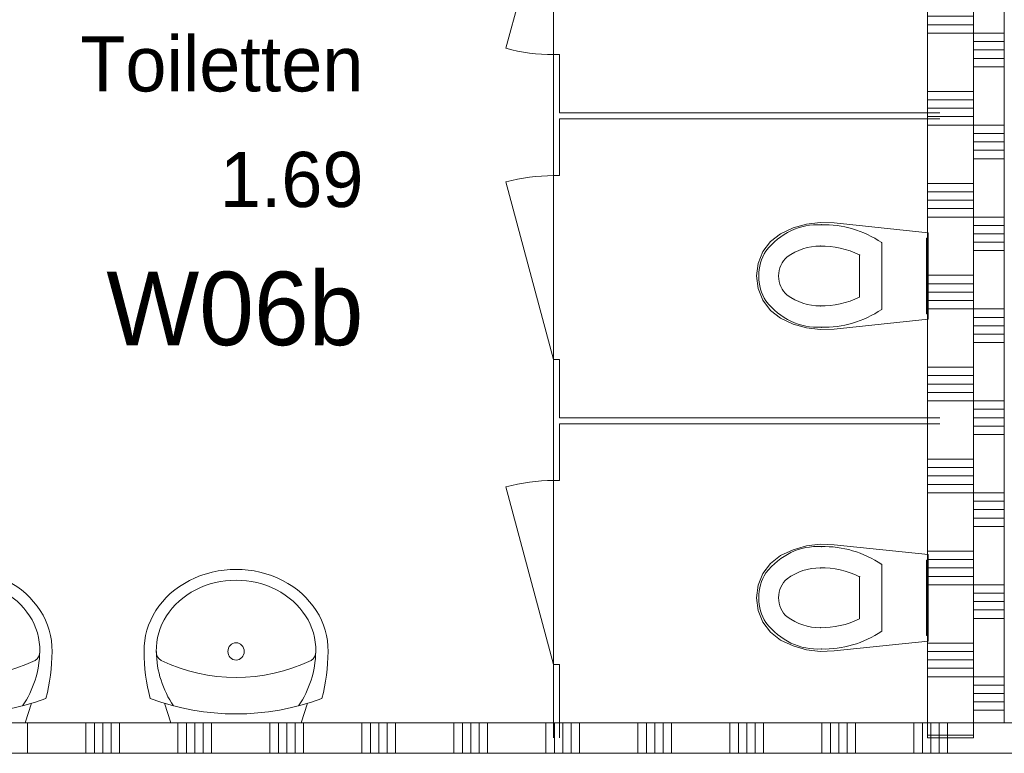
# Model space of a CAD drawing. Header units: millimetres. Extents: x -850 to 154668, y -25041 to 71030.
# Tile 62 of 211: x 53674 to 56885, y 17150 to 19544. Entities that reach past the tile are written whole.
import ezdxf
from ezdxf.enums import TextEntityAlignment as Align

# ---------------------------------------------------------------- set-up
doc = ezdxf.new("R2010")
doc.units = ezdxf.units.MM
doc.header["$MEASUREMENT"] = 0
for name, color, linetype in [('New_# trashcan', 7, 'Continuous'), ('New_# trashcan Laagscheidingslijnen', 7, 'Continuous'), ('New_22 NC Binnenwanden', 7, 'Continuous'), ('New_22 NC Binnenwanden Doorsnede-arcering', 7, 'Continuous'), ('New_72 Vaste Inrichting', 7, 'Continuous'), ('New_72 Vaste Inrichting Deuren', 7, 'Continuous'), ('New_74 Sanitair', 7, 'Continuous'), ('New_Z Ruimtefuncties', 7, 'Continuous'), ('New_Z Ruimtefuncties Zone omranding', 7, 'Continuous'), ('New_Z Ruimtefuncties Zone tekst', 7, 'Continuous')]:
    doc.layers.add(name, color=color, linetype=linetype)
doc.styles.add('GENERATED_STYLE_1', font='txt')
doc.styles.add('GENERATED_STYLE_2', font='txt')

# ---------------------------------------------------------------- blocks, each defined once
blk = doc.blocks.new('Toilet 22')
at = {"layer": 'New_74 Sanitair', "color": 1, "linetype": 'Continuous', "lineweight": 0}
for p, q in [((-141, 0), (-173.3, -306.6)), ((141, 0), (-141, 0)), ((123, 0), (-123, 0)), ((-123, 0), (-123, -5)), ((123, -5), (123, 0)), ((173.3, -306.6), (141, 0)), ((-123, -5), (123, -5)), ((0, -151.4), (-108.9, -151.4)), ((108.9, -151.4), (0, -151.4)), ((0, -223.6), (-68.8, -223.6)), ((68.8, -223.6), (0, -223.6)), ((-173.3, -306.6), (-174.9, -351.8)), ((174.9, -351.8), (173.3, -306.6)), ((-174.9, -351.8), (-169.4, -396.7)), ((169.4, -396.7), (174.9, -351.8)), ((-169.4, -396.7), (-157, -440.3)), ((157, -440.3), (169.4, -396.7)), ((-157, -440.3), (-138, -481.3)), ((138, -481.3), (157, -440.3)), ((-138, -481.3), (-112.4, -513.9)), ((62.1, -459.7), (62.1, -459.7)), ((112.4, -513.9), (138, -481.3)), ((0, -487.5), (0, -487.5)), ((-112.4, -513.9), (-79.4, -538.8)), ((-79.4, -538.8), (-41, -554.6)), ((41, -554.6), (79.4, -538.8)), ((79.4, -538.8), (112.4, -513.9)), ((81.1, -529), (81.1, -529)), ((-41, -554.6), (0, -560)), ((0, -552.4), (0, -552.4)), ((0, -560), (41, -554.6))]:
    blk.add_line(p, q, dxfattribs=at)
for centre, major_axis, start_param, end_param in [((258.1, -339.4), (425.3, 0), 2.612188, 3.165208), ((-258.1, -339.4), (425.3, 0), 6.259569, 6.81259), ((264.5, -347.9), (362.2, 0), 2.738768, 3.154495), ((-264.5, -347.9), (362.2, 0), 6.270283, 6.68601), ((89.5, -360.8), (256.9, 0), 3.085861, 3.98645), ((134.9, -351.4), (232.6, 0), 3.144841, 3.702507), ((-134.9, -351.4), (232.6, 0), 5.722271, 6.279937), ((-89.5, -360.8), (256.9, 0), 5.438328, 6.338917), ((0.8, -419), (78.2, 0), 3.778693, 4.701998), ((-0.8, -419), (78.2, 0), 4.72278, 5.646085), ((0.8, -431.2), (138.5, 0), 4.079884, 4.706528), ((-0.8, -431.2), (138.5, 0), 4.71825, 5.344894)]:
    blk.add_ellipse(centre, major_axis=major_axis, ratio=0.875546, start_param=start_param, end_param=end_param, dxfattribs=at)
for p in [(108.9, -151.4), (68.8, -223.6), (-167, -348.2), (-97.7, -352), (97.7, -352), (167, -348.2), (-62.1, -459.7), (-81.1, -529)]:
    blk.add_point(p, dxfattribs=at)
blk = doc.blocks.new('Wasbak 2 22 KM')
at = {"layer": 'New_74 Sanitair', "color": 1, "linetype": 'Continuous', "lineweight": 0}
for p, q in [((-212.2, 0), (-233.1, -63.4)), ((212.2, 0), (-212.2, 0)), ((212.2, 0), (233.1, -63.4))]:
    blk.add_line(p, q, dxfattribs=at)
for centre, major_axis, ratio, start_param, end_param in [((0, -1041.4), (0, 1013), 0.882121, 5.964482, 6.601889), ((0, -238.1), (0, 294.7), 0.882121, 0.900825, 1.551564), ((0, -238.1), (0, 294.7), 0.882121, 4.731621, 5.38236), ((166.6, -232.4), (0, 528.9), 0.882121, 1.277244, 1.570796), ((-166.6, -232.4), (0, 528.9), 0.882121, 4.712389, 5.005942), ((0, -869.9), (0, 722.5), 0.882121, 5.889409, 6.676962), ((-230, -232.4), (0, 34), 0.882121, 0.507228, 1.570796), ((230, -232.4), (0, 34), 0.882121, 4.712389, 5.775958), ((0, -236.8), (300, 0), 0.877396, 3.124925, 6.299853), ((0, -236.8), (260, 0), 0.877396, 3.122361, 6.302417)]:
    blk.add_ellipse(centre, major_axis=major_axis, ratio=ratio, start_param=start_param, end_param=end_param, dxfattribs=at)
blk.add_ellipse((0, -232.4), major_axis=(0, 28.2), ratio=0.946667, dxfattribs=at)
blk = doc.blocks.new('D1 22_8')
at = {"layer": 'New_72 Vaste Inrichting Deuren', "color": 1, "linetype": 'Continuous', "lineweight": 0}
for q in [(-279.6, 155.3), (-300, 0)]:
    blk.add_line((300, 0), q, dxfattribs=at)
at = {"layer": 'New_72 Vaste Inrichting Deuren', "color": 9, "linetype": 'Continuous', "lineweight": 0}
for p, q in [((-300, -0.1), (-300, -20)), ((300, -0.1), (300, -20))]:
    blk.add_line(p, q, dxfattribs=at)
at = {"layer": 'New_72 Vaste Inrichting Deuren', "color": 1, "linetype": 'Continuous', "lineweight": 0}
blk.add_arc((300, 0), 600, 165, 180, dxfattribs=at)
blk = doc.blocks.new('Wall_454_2', base_point=(55425, 21210))
at = {"layer": 'New_# trashcan Laagscheidingslijnen', "color": 9, "linetype": 'Continuous', "lineweight": 0}
for p, q in [((55415, 21199.9), (55415, 21099.9)), ((55435, 21099.9), (55435, 21199.9)), ((55415, 17300), (55415, 17200)), ((55435, 17200), (55435, 17300))]:
    blk.add_line(p, q, dxfattribs=at)
at = {"layer": 'New_72 Vaste Inrichting', "color": 9, "linetype": 'Continuous', "lineweight": 0}
for p, q in [((55415.1, 21025), (55435, 21025)), ((55415.1, 20425), (55435, 20425)), ((55415.1, 20030), (55435, 20030)), ((55415.1, 19430), (55435, 19430)), ((55415.1, 19035), (55435, 19035)), ((55415.1, 18435), (55435, 18435)), ((55415.1, 18040), (55435, 18040)), ((55415.1, 17440), (55435, 17440))]:
    blk.add_line(p, q, dxfattribs=at)
at = {"layer": 'New_72 Vaste Inrichting', "color": 9, "linetype": 'Continuous', "lineweight": 0, "flags": 128}
for points in [[(55415, 21210), (55415, 21199.9)], [(55415, 21210), (55435, 21210)], [(55435, 21199.9), (55435, 21210)], [(55415, 21099.9), (55415, 21025)], [(55435, 21025), (55435, 21099.9)], [(55415, 20425), (55415, 20030)], [(55435, 20235), (55435, 20425)], [(55435, 20030), (55435, 20215)], [(55415, 19430), (55415, 19035)], [(55435, 19240), (55435, 19430)], [(55435, 19035), (55435, 19220)], [(55415, 18435), (55415, 18040)], [(55435, 18245), (55435, 18435)], [(55435, 18040), (55435, 18225)], [(55415, 17440), (55415, 17300)], [(55435, 17300), (55435, 17440)]]:
    blk.add_lwpolyline(points, dxfattribs=at)
at = {"layer": 'New_72 Vaste Inrichting Deuren', "color": 1, "linetype": 'Continuous', "lineweight": 0, "zscale": 1000, "rotation": 90}
for p in [(55415, 20725), (55415, 19730)]:
    blk.add_blockref('D1 22_8', p, dxfattribs=at)
at = {"layer": 'New_72 Vaste Inrichting Deuren', "color": 1, "linetype": 'Continuous', "lineweight": 0, "xscale": -1, "zscale": 1000, "rotation": 90}
for p in [(55415, 18735), (55415, 17740)]:
    blk.add_blockref('D1 22_8', p, dxfattribs=at)
blk = doc.blocks.new('Wall_455_2', base_point=(55425, 19230))
at = {"layer": 'New_# trashcan Laagscheidingslijnen', "color": 9, "linetype": 'Continuous', "lineweight": 0}
for p, q in [((56674.4, 19240), (56574.4, 19240)), ((56574.4, 19220), (56674.4, 19220))]:
    blk.add_line(p, q, dxfattribs=at)
at = {"layer": 'New_72 Vaste Inrichting', "color": 9, "linetype": 'Continuous', "lineweight": 0, "flags": 128}
for points in [[(56574.4, 19240), (55435, 19240)], [(56785, 19220), (56785, 19240)], [(55435, 19220), (56574.4, 19220)]]:
    blk.add_lwpolyline(points, dxfattribs=at)
blk = doc.blocks.new('Wall_456_2', base_point=(55425, 18235))
at = {"layer": 'New_# trashcan Laagscheidingslijnen', "color": 9, "linetype": 'Continuous', "lineweight": 0}
for p, q in [((56674.4, 18245), (56574.4, 18245)), ((56574.4, 18225), (56674.4, 18225))]:
    blk.add_line(p, q, dxfattribs=at)
at = {"layer": 'New_72 Vaste Inrichting', "color": 9, "linetype": 'Continuous', "lineweight": 0, "flags": 128}
for points in [[(56574.4, 18245), (55435, 18245)], [(56785, 18225), (56785, 18245)], [(55435, 18225), (56574.4, 18225)]]:
    blk.add_lwpolyline(points, dxfattribs=at)
blk = doc.blocks.new('*X2395')
at = {"layer": 'New_22 NC Binnenwanden Doorsnede-arcering', "color": 254, "linetype": 'Continuous', "lineweight": 0, "true_color": 0xe9ebeb}
for p, q in [((56635, 20209.7), (56705.5, 20209.7)), ((56705.5, 20209.7), (56785, 20209.7)), ((56635, 20182.3), (56705.5, 20182.3)), ((56705.5, 20182.3), (56785, 20182.3)), ((56635, 20154.9), (56705.5, 20154.9)), ((56705.5, 20154.9), (56785, 20154.9)), ((56635, 20127.4), (56705.5, 20127.4)), ((56635, 20100), (56705.5, 20100)), ((56705.5, 20127.4), (56785, 20127.4)), ((56705.5, 20100), (56785, 20100)), ((56635, 19909.7), (56705.5, 19909.7)), ((56705.5, 19909.7), (56785, 19909.7)), ((56635, 19882.3), (56705.5, 19882.3)), ((56705.5, 19882.3), (56785, 19882.3)), ((56635, 19854.9), (56705.5, 19854.9)), ((56705.5, 19854.9), (56785, 19854.9)), ((56635, 19827.4), (56705.5, 19827.4)), ((56705.5, 19827.4), (56785, 19827.4)), ((56635, 19800), (56705.5, 19800)), ((56705.5, 19800), (56785, 19800)), ((56635, 19609.7), (56705.5, 19609.7)), ((56705.5, 19609.7), (56785, 19609.7)), ((56635, 19582.3), (56705.5, 19582.3)), ((56635, 19554.9), (56705.5, 19554.9)), ((56705.5, 19582.3), (56785, 19582.3)), ((56705.5, 19554.9), (56785, 19554.9)), ((56635, 19527.4), (56705.5, 19527.4)), ((56705.5, 19527.4), (56785, 19527.4)), ((56635, 19500), (56705.5, 19500)), ((56705.5, 19500), (56785, 19500)), ((56635, 19309.7), (56705.5, 19309.7)), ((56705.5, 19309.7), (56785, 19309.7)), ((56635, 19282.3), (56705.5, 19282.3)), ((56705.5, 19282.3), (56785, 19282.3)), ((56635, 19254.9), (56705.5, 19254.9)), ((56705.5, 19254.9), (56785, 19254.9)), ((56635, 19227.4), (56705.5, 19227.4)), ((56705.5, 19227.4), (56785, 19227.4)), ((56635, 19200), (56705.5, 19200)), ((56705.5, 19200), (56785, 19200)), ((56635, 19009.7), (56705.5, 19009.7)), ((56705.5, 19009.7), (56785, 19009.7)), ((56635, 18982.3), (56705.5, 18982.3)), ((56705.5, 18982.3), (56785, 18982.3)), ((56635, 18954.9), (56705.5, 18954.9)), ((56705.5, 18954.9), (56785, 18954.9)), ((56635, 18927.4), (56705.5, 18927.4)), ((56705.5, 18927.4), (56785, 18927.4)), ((56635, 18900), (56705.5, 18900)), ((56705.5, 18900), (56785, 18900)), ((56635, 18709.7), (56705.5, 18709.7)), ((56705.5, 18709.7), (56785, 18709.7)), ((56635, 18682.3), (56705.5, 18682.3)), ((56705.5, 18682.3), (56785, 18682.3)), ((56635, 18654.9), (56705.5, 18654.9)), ((56635, 18627.4), (56705.5, 18627.4)), ((56705.5, 18654.9), (56785, 18654.9)), ((56705.5, 18627.4), (56785, 18627.4)), ((56635, 18600), (56705.5, 18600)), ((56705.5, 18600), (56785, 18600)), ((56635, 18409.7), (56705.5, 18409.7)), ((56705.5, 18409.7), (56785, 18409.7)), ((56635, 18382.3), (56705.5, 18382.3)), ((56705.5, 18382.3), (56785, 18382.3)), ((56635, 18354.9), (56705.5, 18354.9)), ((56705.5, 18354.9), (56785, 18354.9)), ((56635, 18327.4), (56705.5, 18327.4)), ((56705.5, 18327.4), (56785, 18327.4)), ((56635, 18300), (56705.5, 18300)), ((56705.5, 18300), (56785, 18300)), ((56635, 18109.7), (56705.5, 18109.7)), ((56705.5, 18109.7), (56785, 18109.7)), ((56635, 18082.3), (56705.5, 18082.3)), ((56705.5, 18082.3), (56785, 18082.3)), ((56635, 18054.9), (56705.5, 18054.9)), ((56705.5, 18054.9), (56785, 18054.9)), ((56635, 18027.4), (56705.5, 18027.4)), ((56705.5, 18027.4), (56785, 18027.4)), ((56635, 18000), (56705.5, 18000)), ((56705.5, 18000), (56785, 18000)), ((56635, 17809.7), (56705.5, 17809.7)), ((56705.5, 17809.7), (56785, 17809.7)), ((56635, 17782.3), (56705.5, 17782.3)), ((56705.5, 17782.3), (56785, 17782.3)), ((56635, 17754.9), (56705.5, 17754.9)), ((56635, 17727.4), (56705.5, 17727.4)), ((56705.5, 17754.9), (56785, 17754.9)), ((56705.5, 17727.4), (56785, 17727.4)), ((56635, 17700), (56705.5, 17700)), ((56705.5, 17700), (56785, 17700)), ((56635, 17509.7), (56705.5, 17509.7)), ((56705.5, 17509.7), (56785, 17509.7)), ((56635, 17482.3), (56705.5, 17482.3)), ((56705.5, 17482.3), (56785, 17482.3)), ((56635, 17454.9), (56705.5, 17454.9)), ((56705.5, 17454.9), (56785, 17454.9)), ((56635, 17427.4), (56705.5, 17427.4)), ((56705.5, 17427.4), (56785, 17427.4)), ((56635, 17400), (56705.5, 17400)), ((56705.5, 17400), (56785, 17400)), ((56770.4, 17209.7), (56785, 17209.7))]:
    blk.add_line(p, q, dxfattribs=at)
blk = doc.blocks.new('*X2396')
at = {"layer": 'New_22 NC Binnenwanden Doorsnede-arcering', "color": 254, "linetype": 'Continuous', "lineweight": 0, "true_color": 0xe9ebeb}
for p, q in [((56635, 21109.7), (56705.5, 21109.7)), ((56705.5, 21109.7), (56785, 21109.7)), ((56635, 21082.3), (56705.5, 21082.3)), ((56705.5, 21082.3), (56785, 21082.3)), ((56635, 21054.9), (56705.5, 21054.9)), ((56705.5, 21054.9), (56785, 21054.9)), ((56635, 21027.4), (56705.5, 21027.4)), ((56635, 21000), (56705.5, 21000)), ((56705.5, 21027.4), (56785, 21027.4)), ((56705.5, 21000), (56785, 21000)), ((56635, 20809.7), (56705.5, 20809.7)), ((56705.5, 20809.7), (56785, 20809.7)), ((56635, 20782.3), (56705.5, 20782.3)), ((56705.5, 20782.3), (56785, 20782.3)), ((56635, 20754.9), (56705.5, 20754.9)), ((56705.5, 20754.9), (56785, 20754.9)), ((56635, 20727.4), (56705.5, 20727.4)), ((56705.5, 20727.4), (56785, 20727.4)), ((56635, 20700), (56705.5, 20700)), ((56705.5, 20700), (56785, 20700)), ((56635, 20509.7), (56705.5, 20509.7)), ((56705.5, 20509.7), (56785, 20509.7)), ((56635, 20482.3), (56705.5, 20482.3)), ((56635, 20454.9), (56705.5, 20454.9)), ((56705.5, 20482.3), (56785, 20482.3)), ((56705.5, 20454.9), (56785, 20454.9)), ((56635, 20427.4), (56705.5, 20427.4)), ((56705.5, 20427.4), (56785, 20427.4)), ((56635, 20400), (56705.5, 20400)), ((56705.5, 20400), (56785, 20400))]:
    blk.add_line(p, q, dxfattribs=at)
blk = doc.blocks.new('*X2397')
at = {"layer": 'New_22 NC Binnenwanden Doorsnede-arcering', "color": 254, "linetype": 'Continuous', "lineweight": 0, "true_color": 0xe9ebeb}
for p, q in [((56635, 17209.7), (56705.5, 17209.7)), ((56705.5, 17209.7), (56770.4, 17209.7))]:
    blk.add_line(p, q, dxfattribs=at)
blk = doc.blocks.new('Wall_457_2', base_point=(56635, 17250))
at = {"layer": 'New_# trashcan', "color": 8, "linetype": 'Continuous', "lineweight": 0, "true_color": 0x778488, "flags": 128}
blk.add_lwpolyline([(56785, 17200), (56635, 17200)], dxfattribs=at)
at = {"layer": 'New_# trashcan Laagscheidingslijnen', "color": 8, "linetype": 'Continuous', "lineweight": 0, "true_color": 0x778488}
blk.add_line((56635, 17200), (56635, 17300), dxfattribs=at)
at = {"layer": 'New_22 NC Binnenwanden', "color": 8, "linetype": 'Continuous', "lineweight": 0, "true_color": 0x778488}
blk.add_line((56785, 21210), (56635, 21210), dxfattribs=at)
at = {"layer": 'New_22 NC Binnenwanden', "color": 8, "linetype": 'Continuous', "lineweight": 0, "true_color": 0x778488, "flags": 128}
for points in [[(56785, 21310), (56635, 21310)], [(56635, 21210), (56635, 20235)], [(56785, 20235), (56785, 21210)], [(56635, 20215), (56635, 17300)], [(56785, 17200), (56785, 20215)]]:
    blk.add_lwpolyline(points, dxfattribs=at)
at = {"layer": 'New_22 NC Binnenwanden', "color": 8, "lineweight": 0, "true_color": 0x778488}
for name in ['*X2396', '*X2395', '*X2397']:
    blk.add_blockref(name, (0, 0), dxfattribs=at)
blk = doc.blocks.new('*X2399')
at = {"layer": 'New_22 NC Binnenwanden Doorsnede-arcering', "color": 254, "linetype": 'Continuous', "lineweight": 0, "true_color": 0xe9ebeb}
for p, q in [((56885, 21190.3), (56785, 21190.3)), ((56885, 21000), (56785, 21000)), ((56885, 20972.6), (56785, 20972.6)), ((56885, 20945.1), (56785, 20945.1)), ((56885, 20917.7), (56785, 20917.7)), ((56885, 20890.3), (56785, 20890.3)), ((56885, 20700), (56785, 20700)), ((56885, 20672.6), (56785, 20672.6)), ((56885, 20645.1), (56785, 20645.1)), ((56885, 20617.7), (56785, 20617.7)), ((56885, 20590.3), (56785, 20590.3)), ((56885, 20400), (56785, 20400)), ((56885, 20372.6), (56785, 20372.6)), ((56885, 20345.1), (56785, 20345.1)), ((56885, 20317.7), (56785, 20317.7)), ((56885, 20290.3), (56785, 20290.3)), ((56885, 20100), (56785, 20100)), ((56885, 20072.6), (56785, 20072.6)), ((56885, 20045.1), (56785, 20045.1)), ((56885, 20017.7), (56785, 20017.7)), ((56885, 19990.3), (56785, 19990.3)), ((56885, 19800), (56785, 19800)), ((56885, 19772.6), (56785, 19772.6)), ((56885, 19745.1), (56785, 19745.1)), ((56885, 19717.7), (56785, 19717.7)), ((56885, 19690.3), (56785, 19690.3)), ((56885, 19500), (56785, 19500)), ((56885, 19472.6), (56785, 19472.6)), ((56885, 19445.1), (56785, 19445.1)), ((56885, 19417.7), (56785, 19417.7)), ((56885, 19390.3), (56785, 19390.3)), ((56885, 19200), (56785, 19200)), ((56885, 19172.6), (56785, 19172.6)), ((56885, 19145.1), (56785, 19145.1)), ((56885, 19117.7), (56785, 19117.7)), ((56885, 19090.3), (56785, 19090.3)), ((56885, 18900), (56785, 18900)), ((56885, 18872.6), (56785, 18872.6)), ((56885, 18845.1), (56785, 18845.1)), ((56885, 18817.7), (56785, 18817.7)), ((56885, 18790.3), (56785, 18790.3)), ((56885, 18600), (56785, 18600)), ((56885, 18572.6), (56785, 18572.6)), ((56885, 18545.1), (56785, 18545.1)), ((56885, 18517.7), (56785, 18517.7)), ((56885, 18490.3), (56785, 18490.3)), ((56885, 18300), (56785, 18300)), ((56885, 18272.6), (56785, 18272.6)), ((56885, 18245.1), (56785, 18245.1)), ((56885, 18217.7), (56785, 18217.7)), ((56885, 18190.3), (56785, 18190.3)), ((56885, 18000), (56785, 18000)), ((56885, 17972.6), (56785, 17972.6)), ((56885, 17945.1), (56785, 17945.1)), ((56885, 17917.7), (56785, 17917.7)), ((56885, 17890.3), (56785, 17890.3)), ((56885, 17700), (56785, 17700)), ((56885, 17672.6), (56785, 17672.6)), ((56885, 17645.1), (56785, 17645.1)), ((56885, 17617.7), (56785, 17617.7)), ((56885, 17590.3), (56785, 17590.3)), ((56885, 17400), (56785, 17400)), ((56885, 17372.6), (56785, 17372.6)), ((56885, 17345.1), (56785, 17345.1)), ((56885, 17317.7), (56785, 17317.7)), ((56885, 17290.3), (56785, 17290.3))]:
    blk.add_line(p, q, dxfattribs=at)
blk = doc.blocks.new('Wall_458_2', base_point=(56785, 17250))
at = {"layer": 'New_22 NC Binnenwanden', "color": 8, "linetype": 'Continuous', "lineweight": 0, "true_color": 0x778488, "flags": 128}
for points in [[(56785, 21210), (56885, 21210)], [(56785, 21210), (56785, 17250)], [(56885, 17250), (56885, 21210)], [(56785, 17250), (56885, 17250)]]:
    blk.add_lwpolyline(points, dxfattribs=at)
at = {"layer": 'New_22 NC Binnenwanden', "color": 8, "lineweight": 0, "true_color": 0x778488}
blk.add_blockref('*X2399', (0, 0), dxfattribs=at)
blk = doc.blocks.new('*X2558')
at = {"layer": 'New_22 NC Binnenwanden Doorsnede-arcering', "color": 254, "linetype": 'Continuous', "lineweight": 0, "true_color": 0xe9ebeb}
for p, q in [((53700, 17150), (53700, 17250)), ((53890.3, 17150), (53890.3, 17250)), ((53917.7, 17150), (53917.7, 17250)), ((53945.2, 17150), (53945.2, 17250)), ((53972.6, 17150), (53972.6, 17250)), ((54000, 17150), (54000, 17250)), ((54190.3, 17150), (54190.3, 17250)), ((54217.7, 17150), (54217.7, 17250)), ((54245.2, 17150), (54245.2, 17250)), ((54272.6, 17150), (54272.6, 17250)), ((54300, 17150), (54300, 17250)), ((54490.3, 17150), (54490.3, 17250)), ((54517.7, 17150), (54517.7, 17250)), ((54545.2, 17150), (54545.2, 17250)), ((54572.6, 17150), (54572.6, 17250)), ((54600, 17150), (54600, 17250)), ((54790.3, 17150), (54790.3, 17250)), ((54817.7, 17150), (54817.7, 17250)), ((54845.2, 17150), (54845.2, 17250)), ((54872.6, 17150), (54872.6, 17250)), ((54900, 17150), (54900, 17250)), ((55090.3, 17150), (55090.3, 17250)), ((55117.7, 17150), (55117.7, 17250)), ((55145.2, 17150), (55145.2, 17250)), ((55172.6, 17150), (55172.6, 17250)), ((55200, 17150), (55200, 17250)), ((55390.3, 17150), (55390.3, 17250)), ((55417.7, 17150), (55417.7, 17250)), ((55445.2, 17150), (55445.2, 17250)), ((55472.6, 17150), (55472.6, 17250)), ((55500, 17150), (55500, 17250)), ((55690.3, 17150), (55690.3, 17250)), ((55717.7, 17150), (55717.7, 17250)), ((55745.2, 17150), (55745.2, 17250)), ((55772.6, 17150), (55772.6, 17250)), ((55800, 17150), (55800, 17250)), ((55990.3, 17150), (55990.3, 17250)), ((56017.7, 17150), (56017.7, 17250)), ((56045.2, 17150), (56045.2, 17250)), ((56072.6, 17150), (56072.6, 17250)), ((56100, 17150), (56100, 17250)), ((56290.3, 17150), (56290.3, 17250)), ((56317.7, 17150), (56317.7, 17250)), ((56345.2, 17150), (56345.2, 17250)), ((56372.6, 17150), (56372.6, 17250)), ((56400, 17150), (56400, 17250)), ((56590.3, 17150), (56590.3, 17250)), ((56617.7, 17150), (56617.7, 17250)), ((56645.2, 17150), (56645.2, 17250)), ((56672.6, 17150), (56672.6, 17250)), ((56700, 17150), (56700, 17250))]:
    blk.add_line(p, q, dxfattribs=at)
blk = doc.blocks.new('Wall_504_2', base_point=(61760.1, 17150))
at = {"layer": 'New_22 NC Binnenwanden', "color": 8, "linetype": 'Continuous', "lineweight": 0, "true_color": 0x778488, "flags": 128}
for points in [[(61760.1, 17250), (51510, 17250)], [(51510, 17150), (61760.1, 17150)]]:
    blk.add_lwpolyline(points, dxfattribs=at)
at = {"layer": 'New_22 NC Binnenwanden', "color": 8, "lineweight": 0, "true_color": 0x778488}
blk.add_blockref('*X2558', (0, 0), dxfattribs=at)
blk = doc.blocks.new('Toiletten_1.69_25_2', base_point=(54335.9, 18965.1))
at = {"layer": 'New_Z Ruimtefuncties Zone tekst', "color": 2, "lineweight": 0}
for tag, height, style, p in [('DUMMY_938', 180, 'GENERATED_STYLE_1', (54795.1, 19530.8)), ('ROOM_NAME', 180, 'GENERATED_STYLE_1', (54795.1, 19489.7)), ('DUMMY_939', 180, 'GENERATED_STYLE_1', (54795.1, 19153.7)), ('ROOM_NUMBER', 180, 'GENERATED_STYLE_1', (54795.1, 19112.5)), ('stWallCovering', 240, 'GENERATED_STYLE_2', (54795.1, 18721.7))]:
    blk.add_attdef(tag, text='', height=height, dxfattribs=dict(at, style=style)).set_placement(p, align=Align.TOP_RIGHT)
at = {"layer": 'New_Z Ruimtefuncties Zone tekst', "color": 2, "lineweight": 0, "style": 'GENERATED_STYLE_2'}
blk.add_attdef('DUMMY_940', text='', height=240, dxfattribs=at).set_placement((53876.8, 18776.5), align=Align.TOP_LEFT)

msp = doc.modelspace()

# ---------------------------------------------------------------- linework, layer by layer
at = {"layer": 'New_Z Ruimtefuncties Zone omranding', "color": 41, "linetype": 'Continuous', "lineweight": 0, "true_color": 0xffd5aa, "flags": 128}
msp.add_lwpolyline([(51510, 20287.8), (51510, 17750), (52910, 17750), (52910, 17250), (56635, 17250), (56635, 21210), (52760, 21210), (52438.3, 21207.4, 0.369062)], format="xyb", close=True, dxfattribs=at)

# ---------------------------------------------------------------- block references
at = {"layer": 'New_22 NC Binnenwanden', "color": 8, "lineweight": 0, "true_color": 0x778488}
for name, p in [('Wall_457_2', (56635, 17250)), ('Wall_458_2', (56785, 17250)), ('Wall_504_2', (61760.1, 17150))]:
    msp.add_blockref(name, p, dxfattribs=at)
at = {"layer": 'New_72 Vaste Inrichting', "color": 1, "lineweight": 0}
for name, p in [('Wall_454_2', (55425, 21210)), ('Wall_455_2', (55425, 19230)), ('Wall_456_2', (55425, 18235))]:
    msp.add_blockref(name, p, dxfattribs=at)
at = {"layer": 'New_74 Sanitair', "color": 1, "linetype": 'Continuous', "lineweight": 0, "xscale": -1, "zscale": 1000, "rotation": 270}
for p in [(56636.6, 18707.5), (56636.6, 17657.5)]:
    msp.add_blockref('Toilet 22', p, dxfattribs=at)
at = {"layer": 'New_74 Sanitair', "color": 1, "linetype": 'Continuous', "lineweight": 0, "zscale": 1000, "rotation": 180}
for p in [(53479.7, 17250), (54379.7, 17250)]:
    msp.add_blockref('Wasbak 2 22 KM', p, dxfattribs=at)
at = {"layer": 'New_Z Ruimtefuncties', "color": 2, "linetype": 'Continuous', "lineweight": 0}
msp.add_blockref('Toiletten_1.69_25_2', (54335.9, 18965.1), dxfattribs=at).add_auto_attribs({'ROOM_NAME': 'Toiletten', 'ROOM_NUMBER': '1.69', 'stWallCovering': 'W06b'})

doc.saveas('drawing.dxf')
